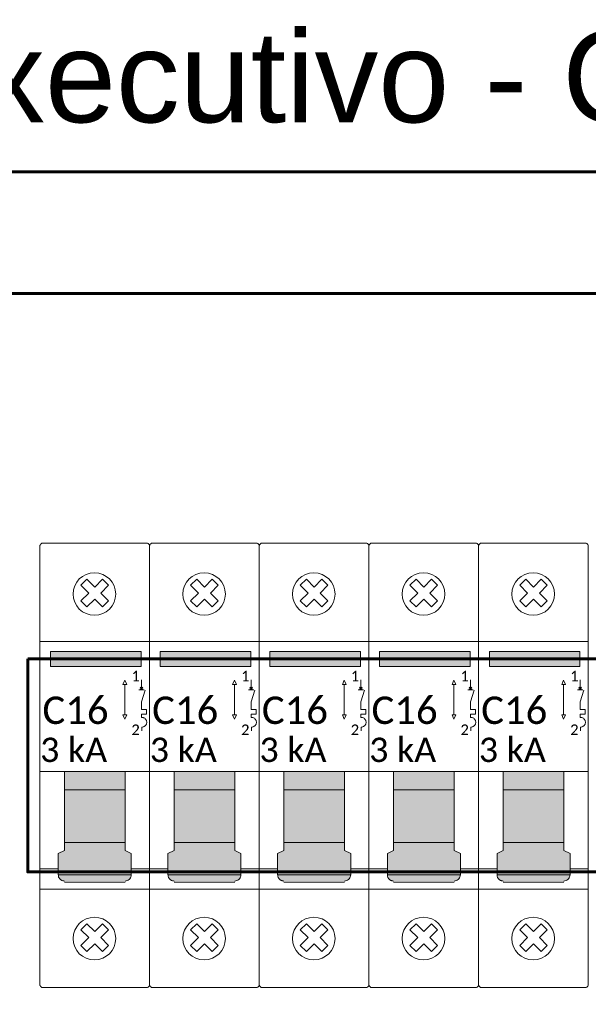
# Model space of a CAD drawing. Extents: x 5066 to 9756, y -2696 to -1109.
# Tile 18 of 248: x 9424.51 to 9426.29, y -2686.88 to -2683.81. Entities that reach past the tile are written whole.
import ezdxf

# ---------------------------------------------------------------- set-up
doc = ezdxf.new("R2010")
doc.units = 0
doc.header["$MEASUREMENT"] = 0
doc.linetypes.add('NULL', pattern=[0])
for name, color, linetype, lineweight in [('DI-Paredes quadro executivo', 7, 'CONTINUOUS', 60), ('DI-Trilho', 5, 'CONTINUOUS', 60), ('DI-Títulos', 3, 'CONTINUOUS', 9), ('EL-Disjuntor', 7, 'CONTINUOUS', 9), ('EL-Disjuntor-Alavanca', 7, 'NULL', 5)]:
    doc.layers.add(name, color=color, linetype=linetype, lineweight=lineweight)
doc.layers.add('textos', color=2, linetype='CONTINUOUS')
doc.styles.add('Arial', font='arial.ttf')
doc.styles.add('Calibri', font='calibri.ttf')
doc.styles.add('CalibriLight', font='calibril.ttf')

msp = doc.modelspace()

# ---------------------------------------------------------------- hatches: boundary and pattern name
at = {"layer": 'EL-Disjuntor-Alavanca', "linetype": 'Continuous'}
for points in [[(9424.8924, -2685.8307), (9424.8924, -2685.7838), (9424.6098, -2685.7838), (9424.6098, -2685.8307)], [(9425.2346, -2685.8307), (9425.2346, -2685.7838), (9424.9521, -2685.7838), (9424.9521, -2685.8307)], [(9425.5768, -2685.8307), (9425.5768, -2685.7838), (9425.2943, -2685.7838), (9425.2943, -2685.8307)], [(9425.9191, -2685.8307), (9425.9191, -2685.7838), (9425.6365, -2685.7838), (9425.6365, -2685.8307)], [(9426.2613, -2685.8307), (9426.2613, -2685.7838), (9425.9788, -2685.7838), (9425.9788, -2685.8307)], [(9424.8426, -2686.215), (9424.8426, -2686.158), (9424.6529, -2686.158), (9424.6529, -2686.215)], [(9425.1848, -2686.215), (9425.1848, -2686.158), (9424.9951, -2686.158), (9424.9951, -2686.215)], [(9425.5271, -2686.215), (9425.5271, -2686.158), (9425.3373, -2686.158), (9425.3373, -2686.215)], [(9425.8693, -2686.215), (9425.8693, -2686.158), (9425.6796, -2686.158), (9425.6796, -2686.215)], [(9426.2115, -2686.215), (9426.2115, -2686.158), (9426.0218, -2686.158), (9426.0218, -2686.215)], [(9424.8426, -2686.3797), (9424.8426, -2686.215), (9424.6529, -2686.215), (9424.6529, -2686.3797)], [(9425.1848, -2686.3797), (9425.1848, -2686.215), (9424.9951, -2686.215), (9424.9951, -2686.3797)], [(9425.5271, -2686.3797), (9425.5271, -2686.215), (9425.3373, -2686.215), (9425.3373, -2686.3797)], [(9425.8693, -2686.3797), (9425.8693, -2686.215), (9425.6796, -2686.215), (9425.6796, -2686.3797)], [(9426.2115, -2686.3797), (9426.2115, -2686.215), (9426.0218, -2686.215), (9426.0218, -2686.3797)], [(9424.6529, -2686.3797), (9424.6529, -2686.405), (9424.6339, -2686.4145), (9424.6339, -2686.481), (9424.8616, -2686.481), (9424.8616, -2686.4145), (9424.8426, -2686.405), (9424.8426, -2686.3797)], [(9424.9951, -2686.3797), (9424.9951, -2686.405), (9424.9761, -2686.4145), (9424.9761, -2686.481), (9425.2038, -2686.481), (9425.2038, -2686.4145), (9425.1848, -2686.405), (9425.1848, -2686.3797)], [(9425.3373, -2686.3797), (9425.3373, -2686.405), (9425.3183, -2686.4145), (9425.3183, -2686.481), (9425.5461, -2686.481), (9425.5461, -2686.4145), (9425.5271, -2686.405), (9425.5271, -2686.3797)], [(9425.6796, -2686.3797), (9425.6796, -2686.405), (9425.6606, -2686.4145), (9425.6606, -2686.481), (9425.8883, -2686.481), (9425.8883, -2686.4145), (9425.8693, -2686.405), (9425.8693, -2686.3797)], [(9426.0218, -2686.3797), (9426.0218, -2686.405), (9426.0028, -2686.4145), (9426.0028, -2686.481), (9426.2305, -2686.481), (9426.2305, -2686.4145), (9426.2115, -2686.405), (9426.2115, -2686.3797)], [(9424.8521, -2686.4974), (9424.8591, -2686.4905), (9424.8616, -2686.481), (9424.6339, -2686.481), (9424.6364, -2686.4905), (9424.6434, -2686.4974), (9424.6529, -2686.5), (9424.8426, -2686.5)], [(9425.1943, -2686.4974), (9425.2013, -2686.4905), (9425.2038, -2686.481), (9424.9761, -2686.481), (9424.9787, -2686.4905), (9424.9856, -2686.4974), (9424.9951, -2686.5), (9425.1848, -2686.5)], [(9425.5366, -2686.4974), (9425.5435, -2686.4905), (9425.5461, -2686.481), (9425.3183, -2686.481), (9425.3209, -2686.4905), (9425.3278, -2686.4974), (9425.3373, -2686.5), (9425.5271, -2686.5)], [(9425.8788, -2686.4974), (9425.8858, -2686.4905), (9425.8883, -2686.481), (9425.6606, -2686.481), (9425.6631, -2686.4905), (9425.6701, -2686.4974), (9425.6796, -2686.5), (9425.8693, -2686.5)], [(9426.221, -2686.4974), (9426.228, -2686.4905), (9426.2305, -2686.481), (9426.0028, -2686.481), (9426.0054, -2686.4905), (9426.0123, -2686.4974), (9426.0218, -2686.5), (9426.2115, -2686.5)]]:
    msp.add_hatch(color=150, dxfattribs=at).paths.add_polyline_path(points)

# ---------------------------------------------------------------- linework, layer by layer
at = {"layer": 'DI-Paredes quadro executivo'}
for points in [[(9422.7335, -2684.2865), (9431.2835, -2684.2865), (9431.2835, -2693.7865), (9422.7335, -2693.7865), (9422.7335, -2684.2865)], [(9423.1135, -2684.6665), (9430.9035, -2684.6665), (9430.9035, -2693.4065), (9423.1135, -2693.4065), (9423.1135, -2684.6665)]]:
    msp.add_lwpolyline(points, dxfattribs=at)
at = {"layer": 'DI-Trilho'}
msp.add_lwpolyline([(9424.5385, -2685.8065), (9429.4785, -2685.8065), (9429.4785, -2686.4715), (9424.5385, -2686.4715), (9424.5385, -2685.8065)], dxfattribs=at)
at = {"layer": 'EL-Disjuntor'}
for p, q in [((9424.5765, -2685.455), (9424.5765, -2686.823)), ((9424.909, -2685.4455), (9424.586, -2685.4455)), ((9424.9185, -2686.823), (9424.9185, -2685.455)), ((9424.9187, -2685.455), (9424.9187, -2686.823)), ((9425.2512, -2685.4455), (9424.9282, -2685.4455)), ((9425.2607, -2686.823), (9425.2607, -2685.455)), ((9425.261, -2685.455), (9425.261, -2686.823)), ((9425.5935, -2685.4455), (9425.2705, -2685.4455)), ((9425.603, -2686.823), (9425.603, -2685.455)), ((9425.6032, -2685.455), (9425.6032, -2686.823)), ((9425.9357, -2685.4455), (9425.6127, -2685.4455)), ((9425.9452, -2686.823), (9425.9452, -2685.455)), ((9425.9454, -2685.455), (9425.9454, -2686.823)), ((9426.2779, -2685.4455), (9425.9549, -2685.4455)), ((9426.2874, -2686.823), (9426.2874, -2685.455)), ((9424.5765, -2685.7523), (9424.9185, -2685.7523)), ((9424.9187, -2685.7523), (9425.2607, -2685.7523)), ((9425.261, -2685.7523), (9425.603, -2685.7523)), ((9425.6032, -2685.7523), (9425.9452, -2685.7523)), ((9425.9454, -2685.7523), (9426.2874, -2685.7523)), ((9424.5765, -2686.5256), (9424.9185, -2686.5256)), ((9424.9187, -2686.5256), (9425.2607, -2686.5256)), ((9425.261, -2686.5256), (9425.603, -2686.5256)), ((9425.6032, -2686.5256), (9425.9452, -2686.5256)), ((9425.9454, -2686.5256), (9426.2874, -2686.5256)), ((9424.586, -2686.8325), (9424.909, -2686.8325)), ((9424.9282, -2686.8325), (9425.2512, -2686.8325)), ((9425.2705, -2686.8325), (9425.5935, -2686.8325)), ((9425.6127, -2686.8325), (9425.9357, -2686.8325)), ((9425.9549, -2686.8325), (9426.2779, -2686.8325))]:
    msp.add_line(p, q, dxfattribs=at)
at = {"layer": 'EL-Disjuntor', "color": 7}
for p, q in [((9424.7045, -2685.5771), (9424.7233, -2685.5583)), ((9424.7045, -2685.5771), (9424.7287, -2685.6013)), ((9424.7233, -2685.5583), (9424.7475, -2685.5825)), ((9424.7475, -2685.5825), (9424.7717, -2685.5583)), ((9424.7663, -2685.6013), (9424.7905, -2685.5771)), ((9424.7905, -2685.5771), (9424.7717, -2685.5583)), ((9425.0467, -2685.5771), (9425.0656, -2685.5583)), ((9425.0467, -2685.5771), (9425.0709, -2685.6013)), ((9425.0656, -2685.5583), (9425.0897, -2685.5825)), ((9425.0897, -2685.5825), (9425.1139, -2685.5583)), ((9425.1085, -2685.6013), (9425.1327, -2685.5771)), ((9425.1327, -2685.5771), (9425.1139, -2685.5583)), ((9425.389, -2685.5771), (9425.4078, -2685.5583)), ((9425.389, -2685.5771), (9425.4132, -2685.6013)), ((9425.4078, -2685.5583), (9425.432, -2685.5825)), ((9425.432, -2685.5825), (9425.4562, -2685.5583)), ((9425.4508, -2685.6013), (9425.475, -2685.5771)), ((9425.475, -2685.5771), (9425.4562, -2685.5583)), ((9425.7312, -2685.5771), (9425.75, -2685.5583)), ((9425.7312, -2685.5771), (9425.7554, -2685.6013)), ((9425.75, -2685.5583), (9425.7742, -2685.5825)), ((9425.7742, -2685.5825), (9425.7984, -2685.5583)), ((9425.793, -2685.6013), (9425.8172, -2685.5771)), ((9425.8172, -2685.5771), (9425.7984, -2685.5583)), ((9426.0734, -2685.5771), (9426.0923, -2685.5583)), ((9426.0734, -2685.5771), (9426.0976, -2685.6013)), ((9426.0923, -2685.5583), (9426.1164, -2685.5825)), ((9426.1164, -2685.5825), (9426.1406, -2685.5583)), ((9426.1352, -2685.6013), (9426.1594, -2685.5771)), ((9426.1594, -2685.5771), (9426.1406, -2685.5583)), ((9424.7045, -2685.6255), (9424.7287, -2685.6013)), ((9424.7663, -2685.6013), (9424.7905, -2685.6255)), ((9424.7663, -2685.6013), (9424.7905, -2685.6255)), ((9425.0467, -2685.6255), (9425.0709, -2685.6013)), ((9425.1085, -2685.6013), (9425.1327, -2685.6255)), ((9425.1085, -2685.6013), (9425.1327, -2685.6255)), ((9425.389, -2685.6255), (9425.4132, -2685.6013)), ((9425.4508, -2685.6013), (9425.475, -2685.6255)), ((9425.4508, -2685.6013), (9425.475, -2685.6255)), ((9425.7312, -2685.6255), (9425.7554, -2685.6013)), ((9425.793, -2685.6013), (9425.8172, -2685.6255)), ((9425.793, -2685.6013), (9425.8172, -2685.6255)), ((9426.0734, -2685.6255), (9426.0976, -2685.6013)), ((9426.1352, -2685.6013), (9426.1594, -2685.6255)), ((9426.1352, -2685.6013), (9426.1594, -2685.6255)), ((9424.7045, -2685.6255), (9424.7233, -2685.6443)), ((9424.7233, -2685.6443), (9424.7475, -2685.6201)), ((9424.7717, -2685.6443), (9424.7475, -2685.6201)), ((9424.7717, -2685.6443), (9424.7905, -2685.6255)), ((9425.0467, -2685.6255), (9425.0656, -2685.6443)), ((9425.0656, -2685.6443), (9425.0897, -2685.6201)), ((9425.1139, -2685.6443), (9425.0897, -2685.6201)), ((9425.1139, -2685.6443), (9425.1327, -2685.6255)), ((9425.389, -2685.6255), (9425.4078, -2685.6443)), ((9425.4078, -2685.6443), (9425.432, -2685.6201)), ((9425.4562, -2685.6443), (9425.432, -2685.6201)), ((9425.4562, -2685.6443), (9425.475, -2685.6255)), ((9425.7312, -2685.6255), (9425.75, -2685.6443)), ((9425.75, -2685.6443), (9425.7742, -2685.6201)), ((9425.7984, -2685.6443), (9425.7742, -2685.6201)), ((9425.7984, -2685.6443), (9425.8172, -2685.6255)), ((9426.0734, -2685.6255), (9426.0923, -2685.6443)), ((9426.0923, -2685.6443), (9426.1164, -2685.6201)), ((9426.1406, -2685.6443), (9426.1164, -2685.6201)), ((9426.1406, -2685.6443), (9426.1594, -2685.6255)), ((9424.7045, -2686.6525), (9424.7233, -2686.6337)), ((9424.7045, -2686.6525), (9424.7287, -2686.6767)), ((9424.7233, -2686.6337), (9424.7475, -2686.6579)), ((9424.7475, -2686.6579), (9424.7717, -2686.6337)), ((9424.7663, -2686.6767), (9424.7905, -2686.6525)), ((9424.7905, -2686.6525), (9424.7717, -2686.6337)), ((9425.0467, -2686.6525), (9425.0656, -2686.6337)), ((9425.0467, -2686.6525), (9425.0709, -2686.6767)), ((9425.0656, -2686.6337), (9425.0897, -2686.6579)), ((9425.0897, -2686.6579), (9425.1139, -2686.6337)), ((9425.1085, -2686.6767), (9425.1327, -2686.6525)), ((9425.1327, -2686.6525), (9425.1139, -2686.6337)), ((9425.389, -2686.6525), (9425.4078, -2686.6337)), ((9425.389, -2686.6525), (9425.4132, -2686.6767)), ((9425.4078, -2686.6337), (9425.432, -2686.6579)), ((9425.432, -2686.6579), (9425.4562, -2686.6337)), ((9425.4508, -2686.6767), (9425.475, -2686.6525)), ((9425.475, -2686.6525), (9425.4562, -2686.6337)), ((9425.7312, -2686.6525), (9425.75, -2686.6337)), ((9425.7312, -2686.6525), (9425.7554, -2686.6767)), ((9425.75, -2686.6337), (9425.7742, -2686.6579)), ((9425.7742, -2686.6579), (9425.7984, -2686.6337)), ((9425.793, -2686.6767), (9425.8172, -2686.6525)), ((9425.8172, -2686.6525), (9425.7984, -2686.6337)), ((9426.0734, -2686.6525), (9426.0923, -2686.6337)), ((9426.0734, -2686.6525), (9426.0976, -2686.6767)), ((9426.0923, -2686.6337), (9426.1164, -2686.6579)), ((9426.1164, -2686.6579), (9426.1406, -2686.6337)), ((9426.1352, -2686.6767), (9426.1594, -2686.6525)), ((9426.1594, -2686.6525), (9426.1406, -2686.6337)), ((9424.7045, -2686.7009), (9424.7287, -2686.6767)), ((9424.7663, -2686.6767), (9424.7905, -2686.7009)), ((9424.7663, -2686.6767), (9424.7905, -2686.7009)), ((9425.0467, -2686.7009), (9425.0709, -2686.6767)), ((9425.1085, -2686.6767), (9425.1327, -2686.7009)), ((9425.1085, -2686.6767), (9425.1327, -2686.7009)), ((9425.389, -2686.7009), (9425.4132, -2686.6767)), ((9425.4508, -2686.6767), (9425.475, -2686.7009)), ((9425.4508, -2686.6767), (9425.475, -2686.7009)), ((9425.7312, -2686.7009), (9425.7554, -2686.6767)), ((9425.793, -2686.6767), (9425.8172, -2686.7009)), ((9425.793, -2686.6767), (9425.8172, -2686.7009)), ((9426.0734, -2686.7009), (9426.0976, -2686.6767)), ((9426.1352, -2686.6767), (9426.1594, -2686.7009)), ((9426.1352, -2686.6767), (9426.1594, -2686.7009)), ((9424.7045, -2686.7009), (9424.7233, -2686.7197)), ((9424.7233, -2686.7197), (9424.7475, -2686.6955)), ((9424.7717, -2686.7197), (9424.7475, -2686.6955)), ((9424.7717, -2686.7197), (9424.7905, -2686.7009)), ((9425.0467, -2686.7009), (9425.0656, -2686.7197)), ((9425.0656, -2686.7197), (9425.0897, -2686.6955)), ((9425.1139, -2686.7197), (9425.0897, -2686.6955)), ((9425.1139, -2686.7197), (9425.1327, -2686.7009)), ((9425.389, -2686.7009), (9425.4078, -2686.7197)), ((9425.4078, -2686.7197), (9425.432, -2686.6955)), ((9425.4562, -2686.7197), (9425.432, -2686.6955)), ((9425.4562, -2686.7197), (9425.475, -2686.7009)), ((9425.7312, -2686.7009), (9425.75, -2686.7197)), ((9425.75, -2686.7197), (9425.7742, -2686.6955)), ((9425.7984, -2686.7197), (9425.7742, -2686.6955)), ((9425.7984, -2686.7197), (9425.8172, -2686.7009)), ((9426.0734, -2686.7009), (9426.0923, -2686.7197)), ((9426.0923, -2686.7197), (9426.1164, -2686.6955)), ((9426.1406, -2686.7197), (9426.1164, -2686.6955)), ((9426.1406, -2686.7197), (9426.1594, -2686.7009))]:
    msp.add_line(p, q, dxfattribs=at)
at = {"layer": 'EL-Disjuntor', "lineweight": 9}
for p, q in [((9424.5767, -2686.158), (9424.9187, -2686.158)), ((9424.6529, -2686.158), (9424.6529, -2686.405)), ((9424.8426, -2686.158), (9424.8426, -2686.3797)), ((9424.919, -2686.158), (9425.261, -2686.158)), ((9424.9951, -2686.158), (9424.9951, -2686.405)), ((9425.1848, -2686.158), (9425.1848, -2686.3797)), ((9425.2612, -2686.158), (9425.6032, -2686.158)), ((9425.3373, -2686.158), (9425.3373, -2686.405)), ((9425.5271, -2686.158), (9425.5271, -2686.3797)), ((9425.6034, -2686.158), (9425.9454, -2686.158)), ((9425.6796, -2686.158), (9425.6796, -2686.405)), ((9425.8693, -2686.158), (9425.8693, -2686.3797)), ((9425.9457, -2686.158), (9426.2877, -2686.158)), ((9426.0218, -2686.158), (9426.0218, -2686.405)), ((9426.2115, -2686.158), (9426.2115, -2686.3797)), ((9424.6529, -2686.215), (9424.8426, -2686.215)), ((9424.9951, -2686.215), (9425.1848, -2686.215)), ((9425.3373, -2686.215), (9425.5271, -2686.215)), ((9425.6796, -2686.215), (9425.8693, -2686.215)), ((9426.0218, -2686.215), (9426.2115, -2686.215)), ((9424.6339, -2686.4145), (9424.6529, -2686.405)), ((9424.6529, -2686.3797), (9424.8426, -2686.3797)), ((9424.8426, -2686.405), (9424.8426, -2686.3797)), ((9424.8616, -2686.4145), (9424.8426, -2686.405)), ((9424.9761, -2686.4145), (9424.9951, -2686.405)), ((9424.9951, -2686.3797), (9425.1848, -2686.3797)), ((9425.1848, -2686.405), (9425.1848, -2686.3797)), ((9425.2038, -2686.4145), (9425.1848, -2686.405)), ((9425.3183, -2686.4145), (9425.3373, -2686.405)), ((9425.3373, -2686.3797), (9425.5271, -2686.3797)), ((9425.5271, -2686.405), (9425.5271, -2686.3797)), ((9425.5461, -2686.4145), (9425.5271, -2686.405)), ((9425.6606, -2686.4145), (9425.6796, -2686.405)), ((9425.6796, -2686.3797), (9425.8693, -2686.3797)), ((9425.8693, -2686.405), (9425.8693, -2686.3797)), ((9425.8883, -2686.4145), (9425.8693, -2686.405)), ((9426.0028, -2686.4145), (9426.0218, -2686.405)), ((9426.0218, -2686.3797), (9426.2115, -2686.3797)), ((9426.2115, -2686.405), (9426.2115, -2686.3797)), ((9426.2305, -2686.4145), (9426.2115, -2686.405)), ((9424.6339, -2686.481), (9424.6339, -2686.4145)), ((9424.8616, -2686.481), (9424.8616, -2686.4145)), ((9424.9761, -2686.481), (9424.9761, -2686.4145)), ((9425.2038, -2686.481), (9425.2038, -2686.4145)), ((9425.3183, -2686.481), (9425.3183, -2686.4145)), ((9425.5461, -2686.481), (9425.5461, -2686.4145)), ((9425.6606, -2686.481), (9425.6606, -2686.4145)), ((9425.8883, -2686.481), (9425.8883, -2686.4145)), ((9426.0028, -2686.481), (9426.0028, -2686.4145)), ((9426.2305, -2686.481), (9426.2305, -2686.4145)), ((9424.5767, -2686.462), (9424.6339, -2686.462)), ((9424.8616, -2686.462), (9424.9187, -2686.4619)), ((9424.919, -2686.462), (9424.9761, -2686.462)), ((9425.2038, -2686.462), (9425.261, -2686.4619)), ((9425.2612, -2686.462), (9425.3183, -2686.462)), ((9425.5461, -2686.462), (9425.6032, -2686.4619)), ((9425.6034, -2686.462), (9425.6606, -2686.462)), ((9425.8883, -2686.462), (9425.9454, -2686.4619)), ((9425.9457, -2686.462), (9426.0028, -2686.462)), ((9426.2305, -2686.462), (9426.2877, -2686.4619)), ((9424.6339, -2686.481), (9424.8616, -2686.481)), ((9424.9761, -2686.481), (9425.2038, -2686.481)), ((9425.3183, -2686.481), (9425.5461, -2686.481)), ((9425.6606, -2686.481), (9425.8883, -2686.481)), ((9426.0028, -2686.481), (9426.2305, -2686.481)), ((9424.6529, -2686.5034), (9424.8426, -2686.5034)), ((9424.9951, -2686.5034), (9425.1848, -2686.5034)), ((9425.3373, -2686.5034), (9425.5271, -2686.5034)), ((9425.6796, -2686.5034), (9425.8693, -2686.5034)), ((9426.0218, -2686.5034), (9426.2115, -2686.5034))]:
    msp.add_line(p, q, dxfattribs=at)
at = {"layer": 'EL-Disjuntor'}
for points in [[(9424.586, -2685.4455), (9424.5844, -2685.4456), (9424.5828, -2685.4461), (9424.5813, -2685.4468), (9424.5799, -2685.4477), (9424.5787, -2685.4489), (9424.5778, -2685.4502), (9424.5771, -2685.4517), (9424.5767, -2685.4533), (9424.5765, -2685.455)], [(9424.9185, -2685.455), (9424.9184, -2685.4533), (9424.9179, -2685.4517), (9424.9172, -2685.4502), (9424.9163, -2685.4489), (9424.9151, -2685.4477), (9424.9138, -2685.4468), (9424.9123, -2685.4461), (9424.9107, -2685.4456), (9424.909, -2685.4455)], [(9424.9282, -2685.4455), (9424.9266, -2685.4456), (9424.925, -2685.4461), (9424.9235, -2685.4468), (9424.9221, -2685.4477), (9424.921, -2685.4489), (9424.92, -2685.4502), (9424.9193, -2685.4517), (9424.9189, -2685.4533), (9424.9187, -2685.455)], [(9425.2607, -2685.455), (9425.2606, -2685.4533), (9425.2602, -2685.4517), (9425.2595, -2685.4502), (9425.2585, -2685.4489), (9425.2573, -2685.4477), (9425.256, -2685.4468), (9425.2545, -2685.4461), (9425.2529, -2685.4456), (9425.2512, -2685.4455)], [(9425.2705, -2685.4455), (9425.2688, -2685.4456), (9425.2672, -2685.4461), (9425.2657, -2685.4468), (9425.2644, -2685.4477), (9425.2632, -2685.4489), (9425.2622, -2685.4502), (9425.2615, -2685.4517), (9425.2611, -2685.4533), (9425.261, -2685.455)], [(9425.603, -2685.455), (9425.6028, -2685.4533), (9425.6024, -2685.4517), (9425.6017, -2685.4502), (9425.6008, -2685.4489), (9425.5996, -2685.4477), (9425.5982, -2685.4468), (9425.5967, -2685.4461), (9425.5951, -2685.4456), (9425.5935, -2685.4455)], [(9425.6127, -2685.4455), (9425.6111, -2685.4456), (9425.6095, -2685.4461), (9425.608, -2685.4468), (9425.6066, -2685.4477), (9425.6054, -2685.4489), (9425.6045, -2685.4502), (9425.6038, -2685.4517), (9425.6033, -2685.4533), (9425.6032, -2685.455)], [(9425.9452, -2685.455), (9425.9451, -2685.4533), (9425.9446, -2685.4517), (9425.9439, -2685.4502), (9425.943, -2685.4489), (9425.9418, -2685.4477), (9425.9405, -2685.4468), (9425.939, -2685.4461), (9425.9374, -2685.4456), (9425.9357, -2685.4455)], [(9425.9549, -2685.4455), (9425.9533, -2685.4456), (9425.9517, -2685.4461), (9425.9502, -2685.4468), (9425.9488, -2685.4477), (9425.9477, -2685.4489), (9425.9467, -2685.4502), (9425.946, -2685.4517), (9425.9456, -2685.4533), (9425.9454, -2685.455)], [(9426.2874, -2685.455), (9426.2873, -2685.4533), (9426.2869, -2685.4517), (9426.2862, -2685.4502), (9426.2852, -2685.4489), (9426.284, -2685.4477), (9426.2827, -2685.4468), (9426.2812, -2685.4461), (9426.2796, -2685.4456), (9426.2779, -2685.4455)], [(9424.5765, -2686.823), (9424.5767, -2686.8246), (9424.5771, -2686.8262), (9424.5778, -2686.8277), (9424.5787, -2686.8291), (9424.5799, -2686.8303), (9424.5813, -2686.8312), (9424.5828, -2686.8319), (9424.5844, -2686.8323), (9424.586, -2686.8325)], [(9424.909, -2686.8325), (9424.9107, -2686.8323), (9424.9123, -2686.8319), (9424.9138, -2686.8312), (9424.9151, -2686.8303), (9424.9163, -2686.8291), (9424.9172, -2686.8277), (9424.9179, -2686.8262), (9424.9184, -2686.8246), (9424.9185, -2686.823)], [(9424.9187, -2686.823), (9424.9189, -2686.8246), (9424.9193, -2686.8262), (9424.92, -2686.8277), (9424.921, -2686.8291), (9424.9221, -2686.8303), (9424.9235, -2686.8312), (9424.925, -2686.8319), (9424.9266, -2686.8323), (9424.9282, -2686.8325)], [(9425.2512, -2686.8325), (9425.2529, -2686.8323), (9425.2545, -2686.8319), (9425.256, -2686.8312), (9425.2573, -2686.8303), (9425.2585, -2686.8291), (9425.2595, -2686.8277), (9425.2602, -2686.8262), (9425.2606, -2686.8246), (9425.2607, -2686.823)], [(9425.261, -2686.823), (9425.2611, -2686.8246), (9425.2615, -2686.8262), (9425.2622, -2686.8277), (9425.2632, -2686.8291), (9425.2644, -2686.8303), (9425.2657, -2686.8312), (9425.2672, -2686.8319), (9425.2688, -2686.8323), (9425.2705, -2686.8325)], [(9425.5935, -2686.8325), (9425.5951, -2686.8323), (9425.5967, -2686.8319), (9425.5982, -2686.8312), (9425.5996, -2686.8303), (9425.6008, -2686.8291), (9425.6017, -2686.8277), (9425.6024, -2686.8262), (9425.6028, -2686.8246), (9425.603, -2686.823)], [(9425.6032, -2686.823), (9425.6033, -2686.8246), (9425.6038, -2686.8262), (9425.6045, -2686.8277), (9425.6054, -2686.8291), (9425.6066, -2686.8303), (9425.608, -2686.8312), (9425.6095, -2686.8319), (9425.6111, -2686.8323), (9425.6127, -2686.8325)], [(9425.9357, -2686.8325), (9425.9374, -2686.8323), (9425.939, -2686.8319), (9425.9405, -2686.8312), (9425.9418, -2686.8303), (9425.943, -2686.8291), (9425.9439, -2686.8277), (9425.9446, -2686.8262), (9425.9451, -2686.8246), (9425.9452, -2686.823)], [(9425.9454, -2686.823), (9425.9456, -2686.8246), (9425.946, -2686.8262), (9425.9467, -2686.8277), (9425.9477, -2686.8291), (9425.9488, -2686.8303), (9425.9502, -2686.8312), (9425.9517, -2686.8319), (9425.9533, -2686.8323), (9425.9549, -2686.8325)], [(9426.2779, -2686.8325), (9426.2796, -2686.8323), (9426.2812, -2686.8319), (9426.2827, -2686.8312), (9426.284, -2686.8303), (9426.2852, -2686.8291), (9426.2862, -2686.8277), (9426.2869, -2686.8262), (9426.2873, -2686.8246), (9426.2874, -2686.823)]]:
    msp.add_lwpolyline(points, dxfattribs=at)
at = {"layer": 'EL-Disjuntor', "lineweight": 9}
for points in [[(9424.6098, -2685.7838), (9424.6098, -2685.8307), (9424.8924, -2685.8307), (9424.8924, -2685.7838), (9424.6098, -2685.7838)], [(9424.9521, -2685.7838), (9424.9521, -2685.8307), (9425.2346, -2685.8307), (9425.2346, -2685.7838), (9424.9521, -2685.7838)], [(9425.2943, -2685.7838), (9425.2943, -2685.8307), (9425.5768, -2685.8307), (9425.5768, -2685.7838), (9425.2943, -2685.7838)], [(9425.6365, -2685.7838), (9425.6365, -2685.8307), (9425.9191, -2685.8307), (9425.9191, -2685.7838), (9425.6365, -2685.7838)], [(9425.9788, -2685.7838), (9425.9788, -2685.8307), (9426.2613, -2685.8307), (9426.2613, -2685.7838), (9425.9788, -2685.7838)], [(9424.6339, -2686.481), (9424.634, -2686.4826), (9424.6342, -2686.4843), (9424.6345, -2686.4859), (9424.635, -2686.4875), (9424.6357, -2686.489), (9424.6364, -2686.4905), (9424.6373, -2686.4919), (9424.6383, -2686.4932), (9424.6394, -2686.4944), (9424.6407, -2686.4955), (9424.642, -2686.4965), (9424.6434, -2686.4974), (9424.6449, -2686.4982), (9424.6464, -2686.4988), (9424.648, -2686.4993), (9424.6496, -2686.4997), (9424.6512, -2686.4999), (9424.6529, -2686.5)], [(9424.8426, -2686.5), (9424.8459, -2686.4997), (9424.8491, -2686.4988), (9424.8521, -2686.4974), (9424.8548, -2686.4955), (9424.8572, -2686.4932), (9424.8591, -2686.4905), (9424.8605, -2686.4875), (9424.8613, -2686.4843), (9424.8616, -2686.481)], [(9424.9761, -2686.481), (9424.9762, -2686.4826), (9424.9764, -2686.4843), (9424.9768, -2686.4859), (9424.9773, -2686.4875), (9424.9779, -2686.489), (9424.9787, -2686.4905), (9424.9795, -2686.4919), (9424.9806, -2686.4932), (9424.9817, -2686.4944), (9424.9829, -2686.4955), (9424.9842, -2686.4965), (9424.9856, -2686.4974), (9424.9871, -2686.4982), (9424.9886, -2686.4988), (9424.9902, -2686.4993), (9424.9918, -2686.4997), (9424.9935, -2686.4999), (9424.9951, -2686.5)], [(9425.1848, -2686.5), (9425.1881, -2686.4997), (9425.1913, -2686.4988), (9425.1943, -2686.4974), (9425.197, -2686.4955), (9425.1994, -2686.4932), (9425.2013, -2686.4905), (9425.2027, -2686.4875), (9425.2035, -2686.4843), (9425.2038, -2686.481)], [(9425.3183, -2686.481), (9425.3184, -2686.4826), (9425.3186, -2686.4843), (9425.319, -2686.4859), (9425.3195, -2686.4875), (9425.3201, -2686.489), (9425.3209, -2686.4905), (9425.3218, -2686.4919), (9425.3228, -2686.4932), (9425.3239, -2686.4944), (9425.3251, -2686.4955), (9425.3264, -2686.4965), (9425.3278, -2686.4974), (9425.3293, -2686.4982), (9425.3308, -2686.4988), (9425.3324, -2686.4993), (9425.334, -2686.4997), (9425.3357, -2686.4999), (9425.3373, -2686.5)], [(9425.5271, -2686.5), (9425.5304, -2686.4997), (9425.5336, -2686.4988), (9425.5366, -2686.4974), (9425.5393, -2686.4955), (9425.5416, -2686.4932), (9425.5435, -2686.4905), (9425.5449, -2686.4875), (9425.5458, -2686.4843), (9425.5461, -2686.481)], [(9425.6606, -2686.481), (9425.6606, -2686.4826), (9425.6609, -2686.4843), (9425.6612, -2686.4859), (9425.6617, -2686.4875), (9425.6624, -2686.489), (9425.6631, -2686.4905), (9425.664, -2686.4919), (9425.665, -2686.4932), (9425.6661, -2686.4944), (9425.6674, -2686.4955), (9425.6687, -2686.4965), (9425.6701, -2686.4974), (9425.6715, -2686.4982), (9425.6731, -2686.4988), (9425.6747, -2686.4993), (9425.6763, -2686.4997), (9425.6779, -2686.4999), (9425.6796, -2686.5)], [(9425.8693, -2686.5), (9425.8726, -2686.4997), (9425.8758, -2686.4988), (9425.8788, -2686.4974), (9425.8815, -2686.4955), (9425.8839, -2686.4932), (9425.8858, -2686.4905), (9425.8872, -2686.4875), (9425.888, -2686.4843), (9425.8883, -2686.481)], [(9426.0028, -2686.481), (9426.0029, -2686.4826), (9426.0031, -2686.4843), (9426.0035, -2686.4859), (9426.004, -2686.4875), (9426.0046, -2686.489), (9426.0054, -2686.4905), (9426.0062, -2686.4919), (9426.0073, -2686.4932), (9426.0084, -2686.4944), (9426.0096, -2686.4955), (9426.0109, -2686.4965), (9426.0123, -2686.4974), (9426.0138, -2686.4982), (9426.0153, -2686.4988), (9426.0169, -2686.4993), (9426.0185, -2686.4997), (9426.0202, -2686.4999), (9426.0218, -2686.5)], [(9426.2115, -2686.5), (9426.2148, -2686.4997), (9426.218, -2686.4988), (9426.221, -2686.4974), (9426.2237, -2686.4955), (9426.2261, -2686.4932), (9426.228, -2686.4905), (9426.2294, -2686.4875), (9426.2302, -2686.4843), (9426.2305, -2686.481)]]:
    msp.add_lwpolyline(points, dxfattribs=at)
at = {"layer": 'EL-Disjuntor', "color": 7}
for centre in [(9424.7465, -2685.6043), (9425.0887, -2685.6043), (9425.4309, -2685.6043), (9425.7732, -2685.6043), (9426.1154, -2685.6043), (9424.7465, -2686.6797), (9425.0887, -2686.6797), (9425.4309, -2686.6797), (9425.7732, -2686.6797), (9426.1154, -2686.6797)]:
    msp.add_circle(centre, 0.0665, dxfattribs=at)
at = {"layer": 'textos', "lineweight": 9}
for p, q in [((9424.8415, -2685.8728), (9424.8356, -2685.8865)), ((9424.8415, -2685.8728), (9424.8475, -2685.8865)), ((9424.8931, -2685.8717), (9424.8931, -2685.9032)), ((9425.1838, -2685.8728), (9425.1778, -2685.8865)), ((9425.1838, -2685.8728), (9425.1897, -2685.8865)), ((9425.2354, -2685.8717), (9425.2354, -2685.9032)), ((9425.526, -2685.8728), (9425.5201, -2685.8865)), ((9425.526, -2685.8728), (9425.5319, -2685.8865)), ((9425.5776, -2685.8717), (9425.5776, -2685.9032)), ((9425.8682, -2685.8728), (9425.8623, -2685.8865)), ((9425.8682, -2685.8728), (9425.8742, -2685.8865)), ((9425.9198, -2685.8717), (9425.9198, -2685.9032)), ((9426.2105, -2685.8728), (9426.2045, -2685.8865)), ((9426.2105, -2685.8728), (9426.2164, -2685.8865)), ((9426.2621, -2685.8717), (9426.2621, -2685.9032)), ((9424.8356, -2685.8865), (9424.8475, -2685.8865)), ((9424.8415, -2685.8865), (9424.8415, -2685.9809)), ((9424.8931, -2685.9032), (9424.8848, -2685.9032)), ((9424.8931, -2685.8982), (9424.889, -2685.8954)), ((9424.8971, -2685.8949), (9424.8892, -2685.9014)), ((9424.8931, -2685.8982), (9424.8971, -2685.9009)), ((9424.8931, -2685.9032), (9424.9015, -2685.9032)), ((9424.8931, -2685.9407), (9424.9045, -2685.9039)), ((9425.1778, -2685.8865), (9425.1897, -2685.8865)), ((9425.1838, -2685.8865), (9425.1838, -2685.9809)), ((9425.2354, -2685.9032), (9425.227, -2685.9032)), ((9425.2354, -2685.8982), (9425.2312, -2685.8954)), ((9425.2394, -2685.8949), (9425.2314, -2685.9014)), ((9425.2354, -2685.8982), (9425.2394, -2685.9009)), ((9425.2354, -2685.9032), (9425.2437, -2685.9032)), ((9425.2354, -2685.9407), (9425.2467, -2685.9039)), ((9425.5201, -2685.8865), (9425.5319, -2685.8865)), ((9425.526, -2685.8865), (9425.526, -2685.9809)), ((9425.5776, -2685.9032), (9425.5693, -2685.9032)), ((9425.5776, -2685.8982), (9425.5735, -2685.8954)), ((9425.5816, -2685.8949), (9425.5736, -2685.9014)), ((9425.5776, -2685.8982), (9425.5816, -2685.9009)), ((9425.5776, -2685.9032), (9425.5859, -2685.9032)), ((9425.5776, -2685.9407), (9425.589, -2685.9039)), ((9425.8623, -2685.8865), (9425.8742, -2685.8865)), ((9425.8682, -2685.8865), (9425.8682, -2685.9809)), ((9425.9198, -2685.9032), (9425.9115, -2685.9032)), ((9425.9198, -2685.8982), (9425.9157, -2685.8954)), ((9425.9238, -2685.8949), (9425.9158, -2685.9014)), ((9425.9198, -2685.8982), (9425.9238, -2685.9009)), ((9425.9198, -2685.9032), (9425.9282, -2685.9032)), ((9425.9198, -2685.9407), (9425.9312, -2685.9039)), ((9426.2045, -2685.8865), (9426.2164, -2685.8865)), ((9426.2105, -2685.8865), (9426.2105, -2685.9809)), ((9426.2621, -2685.9032), (9426.2537, -2685.9032)), ((9426.2621, -2685.8982), (9426.2579, -2685.8954)), ((9426.2661, -2685.8949), (9426.2581, -2685.9014)), ((9426.2621, -2685.8982), (9426.2661, -2685.9009)), ((9426.2621, -2685.9032), (9426.2704, -2685.9032)), ((9426.2621, -2685.9407), (9426.2734, -2685.9039)), ((9424.8931, -2685.9407), (9424.8931, -2685.9643)), ((9425.2354, -2685.9407), (9425.2354, -2685.9643)), ((9425.5776, -2685.9407), (9425.5776, -2685.9643)), ((9425.9198, -2685.9407), (9425.9198, -2685.9643)), ((9426.2621, -2685.9407), (9426.2621, -2685.9643)), ((9424.8931, -2685.9643), (9424.9091, -2685.9643)), ((9424.9091, -2685.9643), (9424.9091, -2685.9796)), ((9425.2354, -2685.9643), (9425.2513, -2685.9643)), ((9425.2513, -2685.9643), (9425.2513, -2685.9796)), ((9425.5776, -2685.9643), (9425.5935, -2685.9643)), ((9425.5935, -2685.9643), (9425.5935, -2685.9796)), ((9425.9198, -2685.9643), (9425.9358, -2685.9643)), ((9425.9358, -2685.9643), (9425.9358, -2685.9796)), ((9426.2621, -2685.9643), (9426.278, -2685.9643)), ((9426.278, -2685.9643), (9426.278, -2685.9796)), ((9424.8415, -2685.9945), (9424.8356, -2685.9809)), ((9424.8356, -2685.9809), (9424.8475, -2685.9809)), ((9424.8415, -2685.9945), (9424.8475, -2685.9809)), ((9424.9091, -2685.9796), (9424.8931, -2685.9796)), ((9424.8931, -2685.9796), (9424.8931, -2685.9894)), ((9425.1838, -2685.9945), (9425.1778, -2685.9809)), ((9425.1778, -2685.9809), (9425.1897, -2685.9809)), ((9425.1838, -2685.9945), (9425.1897, -2685.9809)), ((9425.2513, -2685.9796), (9425.2354, -2685.9796)), ((9425.2354, -2685.9796), (9425.2354, -2685.9894)), ((9425.526, -2685.9945), (9425.5201, -2685.9809)), ((9425.5201, -2685.9809), (9425.5319, -2685.9809)), ((9425.526, -2685.9945), (9425.5319, -2685.9809)), ((9425.5935, -2685.9796), (9425.5776, -2685.9796)), ((9425.5776, -2685.9796), (9425.5776, -2685.9894)), ((9425.8682, -2685.9945), (9425.8623, -2685.9809)), ((9425.8623, -2685.9809), (9425.8742, -2685.9809)), ((9425.8682, -2685.9945), (9425.8742, -2685.9809)), ((9425.9358, -2685.9796), (9425.9198, -2685.9796)), ((9425.9198, -2685.9796), (9425.9198, -2685.9894)), ((9426.2105, -2685.9945), (9426.2045, -2685.9809)), ((9426.2045, -2685.9809), (9426.2164, -2685.9809)), ((9426.2105, -2685.9945), (9426.2164, -2685.9809)), ((9426.278, -2685.9796), (9426.2621, -2685.9796)), ((9426.2621, -2685.9796), (9426.2621, -2685.9894)), ((9424.8946, -2686.0196), (9424.8946, -2686.0312)), ((9425.2368, -2686.0196), (9425.2368, -2686.0312)), ((9425.579, -2686.0196), (9425.579, -2686.0312)), ((9425.9213, -2686.0196), (9425.9213, -2686.0312)), ((9426.2635, -2686.0196), (9426.2635, -2686.0312))]:
    msp.add_line(p, q, dxfattribs=at)
for points in [[(9424.8946, -2686.0196), (9424.8964, -2686.0195), (9424.8982, -2686.0192), (9424.8999, -2686.0186), (9424.9015, -2686.0179), (9424.9031, -2686.017), (9424.9045, -2686.0159), (9424.9058, -2686.0146), (9424.907, -2686.0132), (9424.9079, -2686.0116), (9424.9087, -2686.01), (9424.9092, -2686.0083), (9424.9096, -2686.0065), (9424.9097, -2686.0047), (9424.9096, -2686.0029), (9424.9093, -2686.0011), (9424.9088, -2685.9993), (9424.9081, -2685.9977), (9424.9072, -2685.9961), (9424.9061, -2685.9947), (9424.9048, -2685.9934), (9424.9034, -2685.9922), (9424.9019, -2685.9912), (9424.9002, -2685.9905), (9424.8985, -2685.9899), (9424.8967, -2685.9895), (9424.8949, -2685.9894), (9424.8931, -2685.9894)], [(9425.2368, -2686.0196), (9425.2386, -2686.0195), (9425.2404, -2686.0192), (9425.2421, -2686.0186), (9425.2438, -2686.0179), (9425.2453, -2686.017), (9425.2468, -2686.0159), (9425.2481, -2686.0146), (9425.2492, -2686.0132), (9425.2501, -2686.0116), (9425.2509, -2686.01), (9425.2515, -2686.0083), (9425.2518, -2686.0065), (9425.2519, -2686.0047), (9425.2518, -2686.0029), (9425.2515, -2686.0011), (9425.251, -2685.9993), (9425.2503, -2685.9977), (9425.2494, -2685.9961), (9425.2483, -2685.9947), (9425.247, -2685.9934), (9425.2456, -2685.9922), (9425.2441, -2685.9912), (9425.2425, -2685.9905), (9425.2408, -2685.9899), (9425.239, -2685.9895), (9425.2372, -2685.9894), (9425.2354, -2685.9894)], [(9425.579, -2686.0196), (9425.5808, -2686.0195), (9425.5826, -2686.0192), (9425.5844, -2686.0186), (9425.586, -2686.0179), (9425.5876, -2686.017), (9425.589, -2686.0159), (9425.5903, -2686.0146), (9425.5914, -2686.0132), (9425.5924, -2686.0116), (9425.5931, -2686.01), (9425.5937, -2686.0083), (9425.594, -2686.0065), (9425.5942, -2686.0047), (9425.5941, -2686.0029), (9425.5938, -2686.0011), (9425.5933, -2685.9993), (9425.5925, -2685.9977), (9425.5916, -2685.9961), (9425.5905, -2685.9947), (9425.5893, -2685.9934), (9425.5879, -2685.9922), (9425.5863, -2685.9912), (9425.5847, -2685.9905), (9425.583, -2685.9899), (9425.5812, -2685.9895), (9425.5794, -2685.9894), (9425.5776, -2685.9894)], [(9425.9213, -2686.0196), (9425.9231, -2686.0195), (9425.9249, -2686.0192), (9425.9266, -2686.0186), (9425.9282, -2686.0179), (9425.9298, -2686.017), (9425.9312, -2686.0159), (9425.9325, -2686.0146), (9425.9337, -2686.0132), (9425.9346, -2686.0116), (9425.9354, -2686.01), (9425.9359, -2686.0083), (9425.9363, -2686.0065), (9425.9364, -2686.0047), (9425.9363, -2686.0029), (9425.936, -2686.0011), (9425.9355, -2685.9993), (9425.9348, -2685.9977), (9425.9339, -2685.9961), (9425.9328, -2685.9947), (9425.9315, -2685.9934), (9425.9301, -2685.9922), (9425.9286, -2685.9912), (9425.9269, -2685.9905), (9425.9252, -2685.9899), (9425.9234, -2685.9895), (9425.9216, -2685.9894), (9425.9198, -2685.9894)], [(9426.2635, -2686.0196), (9426.2653, -2686.0195), (9426.2671, -2686.0192), (9426.2688, -2686.0186), (9426.2705, -2686.0179), (9426.272, -2686.017), (9426.2735, -2686.0159), (9426.2748, -2686.0146), (9426.2759, -2686.0132), (9426.2768, -2686.0116), (9426.2776, -2686.01), (9426.2781, -2686.0083), (9426.2785, -2686.0065), (9426.2786, -2686.0047), (9426.2785, -2686.0029), (9426.2782, -2686.0011), (9426.2777, -2685.9993), (9426.277, -2685.9977), (9426.2761, -2685.9961), (9426.275, -2685.9947), (9426.2737, -2685.9934), (9426.2723, -2685.9922), (9426.2708, -2685.9912), (9426.2692, -2685.9905), (9426.2675, -2685.9899), (9426.2657, -2685.9895), (9426.2639, -2685.9894), (9426.2621, -2685.9894)]]:
    msp.add_lwpolyline(points, dxfattribs=at)

# ---------------------------------------------------------------- texts
at = {"layer": 'DI-Títulos', "linetype": 'NULL', "insert": (9422.7335, -2684.2105), "char_height": 0.285, "width": 8.604606, "attachment_point": 7, "line_spacing_factor": 0.6, "style": 'Arial'}
msp.add_mtext('Quadro executivo - QD2', dxfattribs=at)
at = {"layer": 'textos', "linetype": 'NULL', "attachment_point": 7, "line_spacing_factor": 0.6}
for s, insert, char_height, width, style in [('1', (9424.8621, -2685.8769), 0.0332, 0.048149, 'Calibri'), ('1', (9425.2043, -2685.8769), 0.0332, 0.048149, 'Calibri'), ('1', (9425.5466, -2685.8769), 0.0332, 0.048149, 'Calibri'), ('1', (9425.8888, -2685.8769), 0.0332, 0.048149, 'Calibri'), ('1', (9426.231, -2685.8769), 0.0332, 0.048149, 'Calibri'), ('C16', (9424.5845, -2686.0108), 0.0855, 0.353133, 'CalibriLight'), ('C16', (9424.9267, -2686.0108), 0.0855, 0.353133, 'CalibriLight'), ('C16', (9425.269, -2686.0108), 0.0855, 0.353133, 'CalibriLight'), ('C16', (9425.6112, -2686.0108), 0.0855, 0.353133, 'CalibriLight'), ('C16', (9425.9534, -2686.0108), 0.0855, 0.353133, 'CalibriLight'), ('2', (9424.8619, -2686.0446), 0.0332, 0.048149, 'Calibri'), ('2', (9425.2041, -2686.0446), 0.0332, 0.048149, 'Calibri'), ('2', (9425.5463, -2686.0446), 0.0332, 0.048149, 'Calibri'), ('2', (9425.8886, -2686.0446), 0.0332, 0.048149, 'Calibri'), ('2', (9426.2308, -2686.0446), 0.0332, 0.048149, 'Calibri'), ('3 kA', (9424.5771, -2686.1294), 0.076, 0.363097, 'CalibriLight'), ('3 kA', (9424.9193, -2686.1294), 0.076, 0.363097, 'CalibriLight'), ('3 kA', (9425.2615, -2686.1294), 0.076, 0.363097, 'CalibriLight'), ('3 kA', (9425.6038, -2686.1294), 0.076, 0.363097, 'CalibriLight'), ('3 kA', (9425.946, -2686.1294), 0.076, 0.363097, 'CalibriLight')]:
    msp.add_mtext(s, dxfattribs=dict(at, insert=insert, char_height=char_height, width=width, style=style))

doc.saveas('drawing.dxf')
